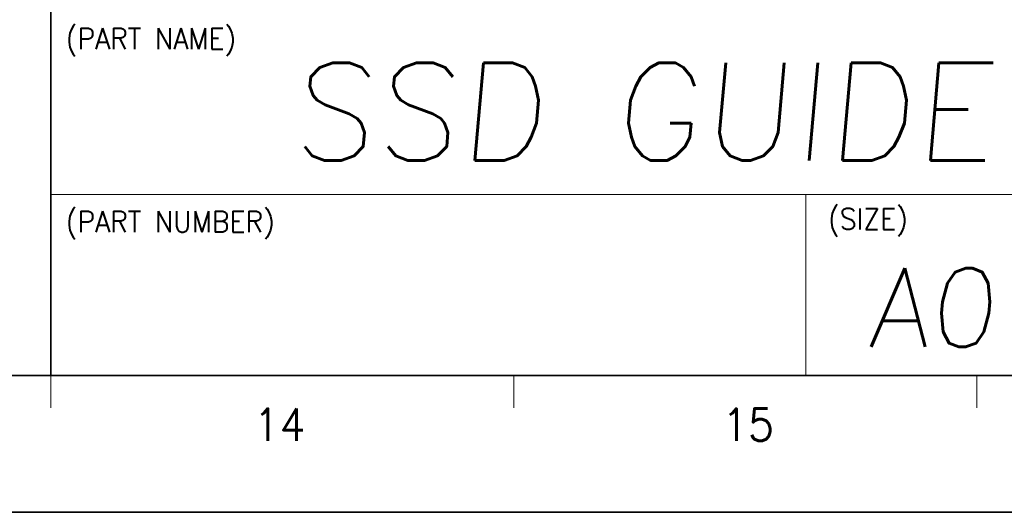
# Model space of a CAD drawing. Header units: millimetres. Extents: x 4497 to 11741, y 5958 to 12619.
# Tile 129 of 256: x 7015 to 7166, y 7598 to 7674. Entities that reach past the tile are written whole.
import ezdxf
from ezdxf.enums import TextEntityAlignment as Align

# ---------------------------------------------------------------- set-up
doc = ezdxf.new("R2010")
doc.units = ezdxf.units.MM
doc.header["$LTSCALE"] = 0.8
doc.layers.get('0').update_dxf_attribs({"linetype": 'CONTINUOUS', "lineweight": 0})
doc.layers.add('2', color=3, linetype='CONTINUOUS', lineweight=0)
doc.styles.add('GHS', font='romans', dxfattribs={"height": 2, "bigfont": 'whgtxt'})
doc.styles.get("Standard").update_dxf_attribs({"font": 'romans.shx', "width": 0.8, "oblique": 5, "bigfont": 'whgtxt.shx'})

msp = doc.modelspace()

# ---------------------------------------------------------------- linework, layer by layer
at = {"color": 7, "linetype": 'Continuous', "lineweight": 35}
for p, q in [((7019.768, 7619.36), (7019.768, 7797.411)), ((6093.902, 7619.36), (7233.429, 7619.36))]:
    msp.add_line(p, q, dxfattribs=at)
at = {"color": 7, "linetype": 'Continuous'}
for p, q in [((7019.768, 7647.228), (7233.429, 7647.228)), ((7135.888, 7619.36), (7135.888, 7647.228)), ((7019.768, 7619.36), (7233.429, 7619.36)), ((7019.768, 7619.36), (7233.429, 7619.36)), ((7019.768, 7614.379), (7019.768, 7619.36)), ((7068.477, 7619.36), (7233.429, 7619.36)), ((7090.988, 7614.379), (7090.988, 7619.36)), ((7162.209, 7614.379), (7162.209, 7619.36))]:
    msp.add_line(p, q, dxfattribs=at)
at = {"color": 7, "linetype": 'Continuous', "lineweight": 35}
msp.add_lwpolyline([(7255.176, 8438.294), (6067.176, 8438.294), (6067.176, 7598.294), (7255.176, 7598.294)], close=True, dxfattribs=at)

# ---------------------------------------------------------------- texts
at = {"color": 7, "linetype": 'Continuous', "width": 0.933333}
for s, height, p in [('(PART NAME)', 3.23025, (7022.043, 7672.875)), ('(SIZE)', 3.2303, (7139.302, 7645.105)), ('(PART NUMBER)', 3.23025, (7022.043, 7644.686))]:
    msp.add_text(s, height=height, dxfattribs=at).set_placement(p, align=Align.TOP_LEFT)
for s, p in [('14', (7054.94, 7611.792)), ('15', (7126.997, 7611.792))]:
    msp.add_text(s, height=4.9805, dxfattribs=at).set_placement(p, align=Align.MIDDLE_CENTER)
at = {"layer": '2', "style": 'GHS', "oblique": 5}
for s, height, p in [('SSD GUIDE BOT', 15, (7056.692, 7652.505)), ('A0', 12.1196, (7145.404, 7623.766))]:
    msp.add_text(s, height=height, dxfattribs=at).set_placement(p)

doc.saveas('drawing.dxf')
